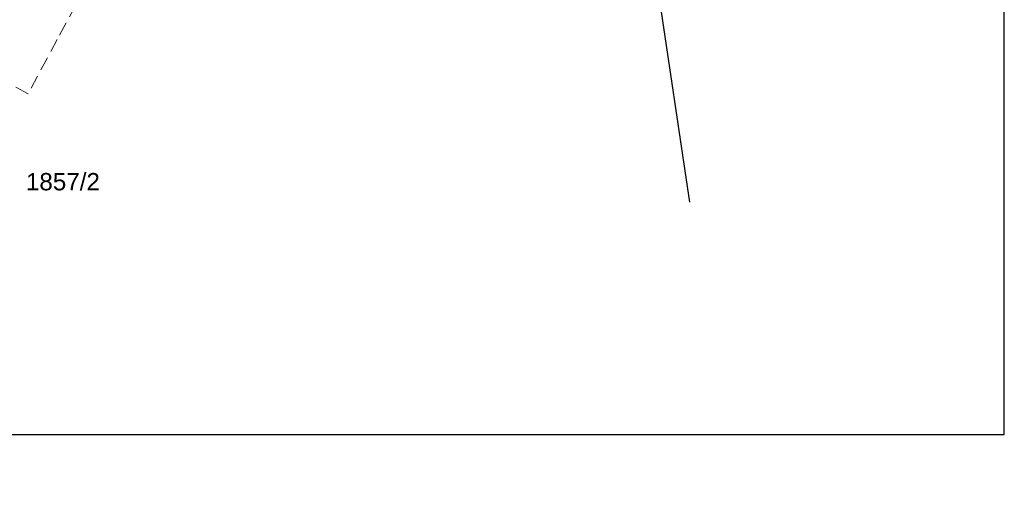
# Model space of a CAD drawing. Header units: metres. Extents: x 6420893 to 6543334, y 5684236 to 5790819.
# Tile 4 of 24: x 6421275 to 6421346, y 5790335 to 5790368. Entities that reach past the tile are written whole.
import ezdxf
from ezdxf.enums import TextEntityAlignment as Align

# ---------------------------------------------------------------- set-up
doc = ezdxf.new("R2010")
doc.units = ezdxf.units.M
doc.header["$XCLIPFRAME"] = 2
doc.linetypes.add('PRZER2-1', pattern=[3, 2, -1])
doc.layers.add('GESDZI_O', color=7, linetype='Continuous', lineweight=18, true_color=0x008000)
doc.layers.add('GSSKOD', color=7, linetype='PRZER2-1', lineweight=18)
doc.styles.add('GEO-INFO', font='arial.ttf')
picture_1 = doc.add_image_def('image1.png', size_in_pixel=(1628, 832))

# ---------------------------------------------------------------- blocks, each defined once
blk = doc.blocks.new('A$C8d263936')
at = {"layer": 'GESDZI_O', "linetype": 'Continuous', "lineweight": 0, "style": 'GEO-INFO'}
blk.add_text('1857/2', height=1.25, dxfattribs=at).set_placement((6421277.817, 5790356.659, 10.8), align=Align.MIDDLE)

msp = doc.modelspace()

# ---------------------------------------------------------------- linework, layer by layer
at = {"layer": 'Defpoints', "color": 1}
msp.add_lwpolyline([(6421311.27, 5790454.424), (6421312.908, 5790437.14), (6421314.096, 5790421.242), (6421314.461, 5790417.374), (6421315.695, 5790405.676), (6421318.471, 5790385.885), (6421323.033, 5790355.168)], dxfattribs=at)
at = {"layer": 'GSSKOD', "linetype": 'PRZER2-1', "lineweight": 18, "ltscale": 0.5, "elevation": 10.18}
msp.add_lwpolyline([(6421296.51, 5790399.48), (6421295.24, 5790400.22), (6421293.81, 5790397.73), (6421284.96, 5790382.34), (6421285.37, 5790381.74), (6421283.02, 5790377.35), (6421277.41, 5790366.9), (6421275.3, 5790362.97), (6421273.86, 5790363.76), (6421270.66, 5790357.95), (6421272.06, 5790357.19), (6421271.51, 5790356.13), (6421270.1, 5790356.88), (6421269.3, 5790355.43), (6421270.78, 5790354.62), (6421268.51, 5790350.74), (6421267.13, 5790351.48), (6421260.25, 5790338.85), (6421261.55, 5790338.14), (6421259.37, 5790334.2), (6421258.09, 5790334.89), (6421249.09, 5790318.34)], dxfattribs=at)

# ---------------------------------------------------------------- block references
msp.add_blockref('A$C8d263936', (0, 0))

# ---------------------------------------------------------------- pictures from other files: only their frames are drawn
image = msp.add_image(picture_1, insert=(6421173.585, 5790322.268), size_in_units=(313.678, 160.307), rotation=0, dxfattribs=dict(brightness=80, fade=30))
image.set_boundary_path([(66.865, 747.875), (893.094, 428.47)])

doc.saveas('drawing.dxf')
